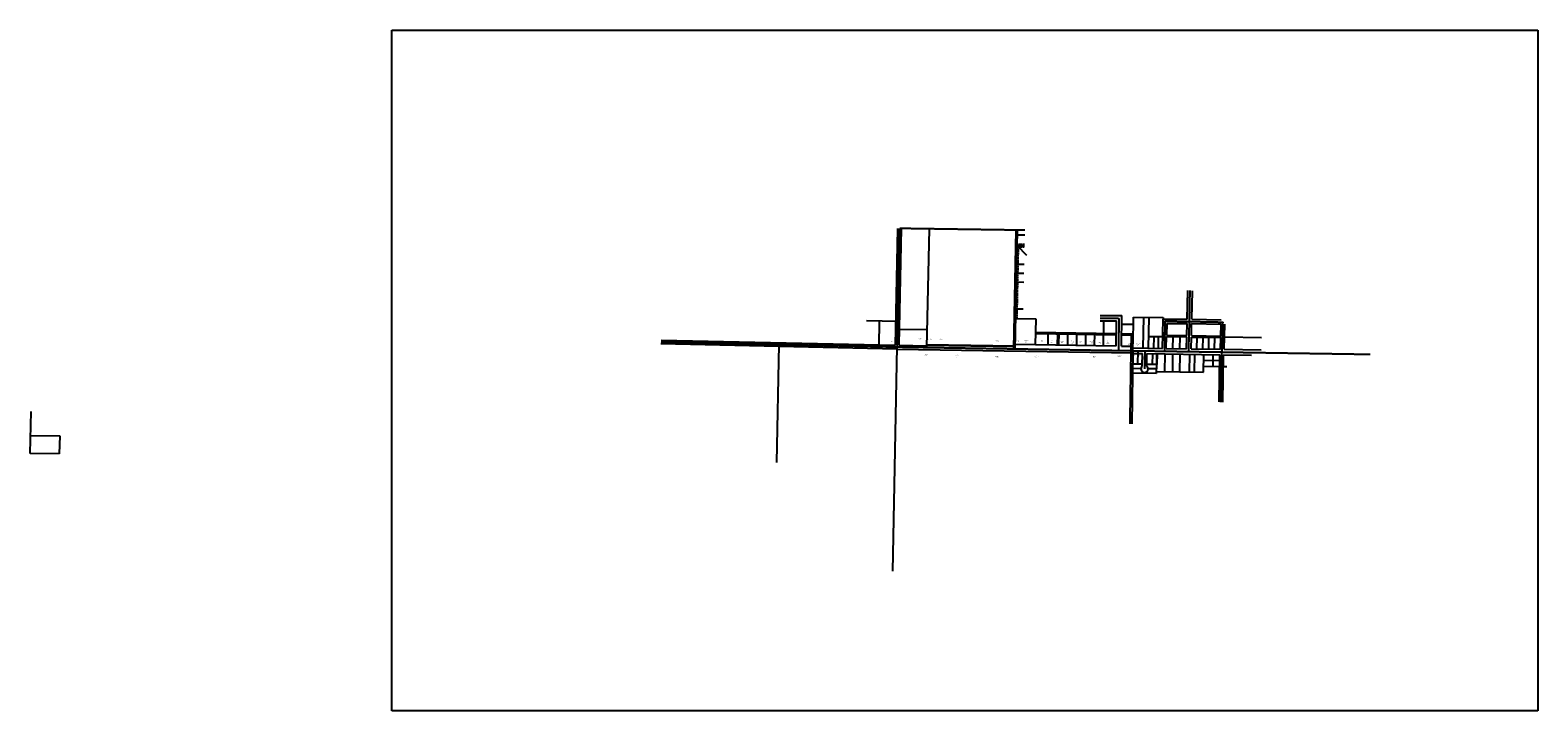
# Model space of a CAD drawing. Header units: feet. Extents: x 1375200 to 1392072, y 439941 to 447564.
import ezdxf

# ---------------------------------------------------------------- set-up
doc = ezdxf.new("R2010")
doc.units = ezdxf.units.FT
doc.header["$MEASUREMENT"] = 0
doc.header["$XCLIPFRAME"] = 2
for name, pattern in [('B', [0.3, 0.25, -0.05]), ('cl', [5, 0.09375, -0.09375, 4.625, -0.09375, 0.09375]), ('esmtgenex', [1.1, 0.8, -0.3])]:
    doc.linetypes.add(name, pattern=pattern)
for name, color, linetype in [('DV_X_Property_Line', 80, 'Continuous'), ('DV_X_Text', 20, 'Continuous'), ('RW_X_CL', 180, 'cl'), ('RW_X_Esmt_General', 11, 'esmtgenex'), ('RW_X_Esmt_SH', 50, 'esmtshex'), ('RW_X_Esmt_U', 11, 'esmtuex'), ('RW_X_Fee_RW', 50, 'rowex'), ('RW_X_Right_of_Way', 50, 'rowex'), ('RW_X_Text', 9, 'Continuous'), ('SC_Scratch18', 7, 'Continuous'), ('SC_Scratch20', 7, 'Continuous')]:
    doc.layers.add(name, color=color, linetype=linetype)
doc.styles.add('MtXpl_font31_shx', font='font31.shx')
doc.styles.add('Slanted', font='font31.shx', dxfattribs={"height": 0.1})
doc.styles.add('Straight-Normal', font='font30.shx', dxfattribs={"height": 0.1})
doc.linetypes.add('esmtshex', pattern='A,0.75,-0.1,["Ex SH",Straight-Normal,S=1,R=0,X=0,Y=-0.06],-0.55,0.75,-0.3,0.75,-0.3,0.75,-0.3,0.75,-0.3', length=5.6)
doc.linetypes.add('esmtuex', pattern='A,0.75,-0.1,["Ex U",Straight-Normal,S=1,R=0,X=0,Y=-0.06],-0.45,0.75,-0.3,0.75,-0.3,0.75,-0.3,0.75,-0.3', length=5.5)
doc.linetypes.add('rowex', pattern='A,0.75,-0.05,["Ex R/W",Straight-Normal,S=1,R=0,X=0,Y=-0.06],-0.7,0.75,-0.3,0.75,-0.3,0.75,-0.3,0.75,-0.3', length=5.7)
picture_1 = doc.add_image_def('image1.sid', size_in_pixel=(270000, 240000))

msp = doc.modelspace()

# ---------------------------------------------------------------- linework, layer by layer
at = {"layer": 'DV_X_Property_Line'}
for p, q in [((1385260, 445338), (1385230, 444011)), ((1386222, 443996), (1386249, 445324)), ((1386245, 445154), (1386350, 445046)), ((1386245, 445154), (1386327, 445153)), ((1386241, 444944), (1386323, 444943)), ((1386239, 444844), (1386321, 444843)), ((1386237, 444744), (1386319, 444743)), ((1386231, 444444), (1386313, 444443)), ((1384559, 444312), (1384910, 444305)), ((1384700, 444021), (1384706, 444309)), ((1386229, 444336), (1386454, 444332)), ((1386454, 444332), (1386448, 444042)), ((1387212, 444030), (1387216, 444310)), ((1387415, 444272), (1387546, 444270)), ((1387541, 443974), (1387546, 444270)), ((1387546, 444270), (1387548, 444352)), ((1387548, 444352), (1387878, 444348)), ((1387715, 444002), (1387722, 444350)), ((1387878, 444348), (1387878, 444329)), ((1384908, 444217), (1385234, 444211)), ((1386451, 444182), (1387355, 444168)), ((1386592, 444040), (1386594, 444180)), ((1386712, 444038), (1386714, 444178)), ((1386812, 444036), (1386814, 444176)), ((1386912, 444035), (1386914, 444175)), ((1387012, 444033), (1387014, 444173)), ((1387112, 444031), (1387114, 444171)), ((1387414, 444167), (1387545, 444165)), ((1387717, 444134), (1387874, 444132)), ((1387775, 444001), (1387777, 444133)), ((1387825, 444132), (1387823, 444000)), ((1387989, 443998), (1387992, 444131)), ((1388065, 443997), (1388068, 444130)), ((1388257, 443994), (1388261, 444127)), ((1388323, 443993), (1388326, 444126)), ((1388389, 443992), (1388392, 444125)), ((1388455, 443991), (1388458, 444123)), ((1388565, 444130), (1388979, 444123)), ((1387541, 443975), (1387529, 443155)), ((1387594, 443974), (1387592, 443824)), ((1387758, 443941), (1387756, 443821)), ((1387812, 443941), (1387810, 443820)), ((1387897, 443739), (1387900, 443939)), ((1387986, 443738), (1387989, 443938)), ((1388067, 443737), (1388070, 443937)), ((1388173, 443735), (1388176, 443935)), ((1388331, 443733), (1388334, 443933)), ((1388438, 443799), (1388440, 443931)), ((1387630, 443773), (1387538, 443774)), ((1387646, 443823), (1387539, 443824)), ((1387803, 443820), (1387696, 443822)), ((1387802, 443770), (1387710, 443772)), ((1387803, 443820), (1387801, 443720)), ((1387810, 443820), (1387803, 443820)), ((1388332, 443801), (1388513, 443798)), ((1388554, 443798), (1388593, 443797)), ((1387801, 443720), (1387537, 443724)), ((1387645, 443742), (1387644, 443723)), ((1387695, 443741), (1387694, 443722)), ((1387802, 443741), (1388331, 443733))]:
    msp.add_line(p, q, dxfattribs=at)
at = {"layer": 'DV_X_Property_Line', "color": 247}
for p, q in [((1387657, 444003), (1387664, 444350)), ((1383555, 442721), (1383582, 444045)), ((1384853, 441506), (1384904, 444017)), ((1387805, 443941), (1387803, 443820)), ((1388231, 443734), (1388234, 443934)), ((1388333, 443867), (1388514, 443864))]:
    msp.add_line(p, q, dxfattribs=at)
at = {"layer": 'RW_X_CL'}
for p, q in [((1384904, 444017), (1384931, 445343)), ((1386331, 445323), (1384931, 445343)), ((1388174, 444326), (1388181, 444647)), ((1387174, 444340), (1387388, 444337)), ((1387381, 443977), (1387388, 444337)), ((1387898, 444305), (1387892, 443969)), ((1387898, 444305), (1388174, 444302)), ((1388166, 443965), (1388174, 444326)), ((1388174, 444302), (1388549, 444295)), ((1388540, 443960), (1388549, 444295)), ((1382260, 444074), (1384904, 444017)), ((1384904, 444017), (1387541, 443975)), ((1387541, 443975), (1390195, 443935)), ((1387673, 443973), (1387670, 443772)), ((1388525, 443400), (1388537, 443960))]:
    msp.add_line(p, q, dxfattribs=at)
at = {"layer": 'RW_X_Esmt_General', "ltscale": 0.7}
for p, q in [((1386244, 444335), (1386260, 445139)), ((1386246, 445169), (1386328, 445168)), ((1386260, 445139), (1386327, 445138))]:
    msp.add_line(p, q, dxfattribs=at)
at = {"layer": 'RW_X_Esmt_SH', "ltscale": 0.6}
for p, q in [((1384884, 444037), (1384911, 445344)), ((1384924, 444036), (1384951, 445343)), ((1382260, 444094), (1384884, 444037)), ((1382259, 444054), (1384903, 443997)), ((1384903, 443992), (1387541, 443950)), ((1384924, 444036), (1385230, 444031))]:
    msp.add_line(p, q, dxfattribs=at)
at = {"layer": 'RW_X_Esmt_U', "ltscale": 0.7}
for p, q in [((1386207, 443996), (1386234, 445324)), ((1386451, 444167), (1387354, 444153)), ((1386697, 444038), (1386699, 444163)), ((1387414, 444152), (1387544, 444150)), ((1387521, 443975), (1387524, 444150))]:
    msp.add_line(p, q, dxfattribs=at)
at = {"layer": 'RW_X_Esmt_U', "linetype": 'B', "ltscale": 0.7}
msp.add_line((1387509, 443155), (1387521, 443975), dxfattribs=at)
at = {"layer": 'RW_X_Fee_RW', "ltscale": 0.7}
msp.add_line((1385231, 444043), (1386223, 444028), dxfattribs=at)
at = {"layer": 'RW_X_Right_of_Way', "ltscale": 0.6}
for p, q in [((1386248, 445274), (1386330, 445273)), ((1388149, 444326), (1388156, 444647)), ((1388199, 444326), (1388206, 444646)), ((1387173, 444310), (1387357, 444308)), ((1387174, 444370), (1387418, 444367)), ((1387352, 444028), (1387357, 444308)), ((1387412, 444027), (1387418, 444367)), ((1387871, 444000), (1387878, 444329)), ((1387878, 444329), (1388149, 444326)), ((1387919, 444281), (1387916, 444148)), ((1387919, 444281), (1388148, 444278)), ((1388145, 444145), (1388148, 444278)), ((1388195, 444145), (1388198, 444278)), ((1388198, 444278), (1388527, 444271)), ((1388199, 444326), (1388528, 444319)), ((1388524, 444139), (1388527, 444271)), ((1388562, 443990), (1388568, 444270)), ((1387913, 443999), (1387916, 444132)), ((1387916, 444148), (1388145, 444145)), ((1387916, 444132), (1388145, 444129)), ((1388141, 443996), (1388145, 444129)), ((1388191, 443995), (1388195, 444128)), ((1388195, 444145), (1388524, 444139)), ((1388195, 444128), (1388524, 444122)), ((1388521, 443990), (1388524, 444122)), ((1386223, 444046), (1387352, 444028)), ((1387412, 444027), (1387542, 444025)), ((1387541, 443945), (1387648, 443943)), ((1387542, 444005), (1387871, 444000)), ((1387645, 443804), (1387648, 443943)), ((1387695, 443803), (1387698, 443942)), ((1387698, 443942), (1388515, 443930)), ((1387913, 443999), (1388141, 443996)), ((1388191, 443995), (1388521, 443990)), ((1388504, 443401), (1388515, 443930)), ((1388545, 443400), (1388556, 443930)), ((1388556, 443930), (1388868, 443925)), ((1388562, 443990), (1388974, 443983))]:
    msp.add_line(p, q, dxfattribs=at)
at = {"layer": 'RW_X_Right_of_Way', "ltscale": 0.7}
msp.add_arc((1387670, 443772), 40, 127.838, 50.4736, dxfattribs=at)
at = {"layer": 'SC_Scratch18', "ltscale": 0.6}
msp.add_line((1385230, 444036), (1386223, 444021), dxfattribs=at)
at = {"layer": 'SC_Scratch18', "color": 30}
for p, q in [((1375200, 442825), (1375210, 443292)), ((1375204, 443025), (1375530, 443020)), ((1375530, 443020), (1375526, 442820)), ((1375526, 442820), (1375200, 442825))]:
    msp.add_line(p, q, dxfattribs=at)

# ---------------------------------------------------------------- texts
at = {"layer": 'DV_X_Text', "style": 'MtXpl_font31_shx'}
for s, p in [('P', (1386450, 444115)), ('L', (1386450, 444115)), ('P', (1386594, 444113)), ('L', (1386594, 444113)), ('P', (1386714, 444111)), ('L', (1386714, 444112)), ('P', (1386814, 444110)), ('L', (1386814, 444110)), ('P', (1386914, 444108)), ('L', (1386914, 444109)), ('P', (1387014, 444107)), ('L', (1387014, 444108)), ('P', (1387113, 444105)), ('L', (1387114, 444106)), ('P', (1387214, 444104)), ('L', (1387214, 444105)), ('P', (1387544, 444098)), ('L', (1387545, 444099)), ('L', (1387718, 444095)), ('P', (1387717, 444095)), ('L', (1387778, 444094)), ('P', (1387777, 444093)), ('P', (1387825, 444092)), ('L', (1387826, 444093)), ('P', (1387874, 444091)), ('L', (1387875, 444092)), ('P', (1387916, 444090)), ('L', (1387917, 444091)), ('L', (1387993, 444090)), ('P', (1387992, 444089)), ('L', (1388069, 444088)), ('P', (1388068, 444087)), ('L', (1388145, 444086)), ('P', (1388144, 444085)), ('L', (1388195, 444085)), ('P', (1388194, 444084)), ('L', (1388261, 444083)), ('P', (1388260, 444082)), ('L', (1388327, 444082)), ('P', (1388326, 444081)), ('P', (1388392, 444079)), ('L', (1388393, 444080)), ('L', (1386225, 444071)), ('P', (1386224, 444071)), ('P', (1388457, 444078)), ('L', (1388458, 444078)), ('P', (1388523, 444076)), ('L', (1388524, 444077)), ('L', (1388565, 444076)), ('P', (1388564, 444075)), ('P', (1387540, 443840)), ('L', (1387540, 443841)), ('L', (1387594, 443840)), ('P', (1387593, 443839)), ('P', (1387647, 443839)), ('L', (1387647, 443839)), ('P', (1387697, 443838)), ('L', (1387697, 443839)), ('P', (1387757, 443837)), ('L', (1387757, 443838)), ('P', (1387811, 443836)), ('L', (1387811, 443837)), ('P', (1387899, 443835)), ('L', (1387900, 443836)), ('P', (1387988, 443834)), ('L', (1387989, 443834)), ('P', (1388069, 443832)), ('L', (1388070, 443833)), ('P', (1388175, 443831)), ('L', (1388176, 443832)), ('L', (1388333, 443829)), ('P', (1388332, 443829)), ('P', (1388439, 443826)), ('L', (1388440, 443827)), ('P', (1388514, 443825)), ('L', (1388514, 443825)), ('P', (1388555, 443824)), ('L', (1388556, 443824))]:
    msp.add_text(s, height=2.5, rotation=88.6817, dxfattribs=at).set_placement(p)
at = {"layer": 'DV_X_Text', "char_height": 2.5, "attachment_point": 1, "style": 'Slanted'}
for s, width, heights, insert in [('\\A1;\\pxqc;LOTS 5 AND 6\\PZACHARIAH T. WALKER\\P9484 JOHN BROWN RD.\\POR 418/831\\P{\\A0;APN 110143800000\\PRESIDENTIAL}', 61.62, [31.6], (1384814, 444096)), ('\\A1;\\pxqc;PHILIP J. BAXTER AND \\PMELISSA A. BAXTER\\P11031 OLD TILE FACTORY RD.\\POR 406/2186\\P{\\A0;APN 110143040000\\PRESIDENTIAL}', 61.62, [31.6], (1385124, 444113)), ('\\A1;\\pxqc;SD 413\\PCITY OF VAN WERT\\P1425 LEESON AVENUE\\PDB 186/549\\P{\\A0;PID 120344520300\\PSMILEY PARK}', 51.47, [31.6], (1385249, 444109)), ('\\A1;\\pxqc;SD 413\\PCITY OF VAN WERT\\P1425 LEESON AVENUE\\PDB 186/549\\P{\\A0;PID 120344520300\\PSMILEY PARK}', 51.47, [31.6], (1385363, 444109)), ('\\A1;\\pxqc;SD 413\\PCITY OF VAN WERT\\P1425 LEESON AVENUE\\PDB 186/549\\P{\\A0;PID 120344520300\\PSMILEY PARK}', 51.47, [31.6], (1385996, 444099)), ('\\A1;\\pxqc;INLOT 3709\\PTHOMAS M. RIEPENHOFF AND MARY E. RIEPENHOFF\\P1419 LEESON AVENUE\\POR 397/1088\\P{\\A0;APN 120304722000\\PRESIDENTIAL}', 51.47, [31.6], (1386223, 444100)), ('\\A1;\\pxqc;INLOT 3709\\PTHOMAS M. RIEPENHOFF AND MARY E. RIEPENHOFF\\P1419 LEESON AVENUE\\POR 397/1088\\P{\\A0;APN 120304722000\\PRESIDENTIAL}', 51.47, [31.6], (1386320, 444094)), ('\\A1;\\pxqc;INLOT 3708\\PANITA R. CARVAJAL\\P1341 LEESON AVENUE\\POR 424/5495\\PAPN 120304721900\\PRESIDENTIAL', 66.87, [40.6], (1386486, 444091)), ('\\A1;\\pxqc;INLOT 3707\\PLARA A. INGLIS\\P1335 LEESON AVENUE\\POR 421/1090\\P{\\A0;APN 120304721800\\PRESIDENTIAL}', 51.47, [31.6], (1386605, 444089)), ('\\A1;\\pxqc;INLOT 3706\\PANITA R. CARVAJAL\\PAND ANITA M. SMITH\\P1329 LEESON AVENUE\\POR 390/1907\\P{\\A0;APN 120304721700\\PRESIDENTIAL}', 51.47, [31.6], (1386722, 444088)), ('\\A1;\\pxqc;INLOT 3705\\PTHOMAS R. BROWN\\PAND ELLA M. BROWN\\P1323 LEESON AVENUE\\PDB 280/242\\P{\\A0;APN 120304721600\\PRESIDENTIAL}', 51.47, [31.6], (1386835, 444086)), ('\\A1;\\pxqc;INLOT 3704\\PABBIGAIL J. PRICE\\P1317 LEESON AVENUE\\POR 407/532\\P{\\A0;APN 120304721500\\PRESIDENTIAL}', 51.47, [31.6], (1386922, 444084)), ('\\A1;\\pxqc;INLOT 3703\\PMITCHELL ROBERTS, TRUSTEE\\POF THE ROBERTS IRREVOCABLE\\PHERITAGE TRUST\\P1311 LEESON AVENUE\\POR 411/1303\\P{\\A0;APN 120304721400\\PRESIDENTIAL}', 65.92, [33.9], (1387050, 444090)), ('\\A1;\\pxqc;INLOT 3702\\PSCOTT STEWART\\P1307 LEESON AVENUE\\POR 92/741\\P{\\A0;APN 120304721300\\PRESIDENTIAL}', 51.47, [31.6], (1387151, 444081)), ('\\A1;\\pxqc;INLOT 3701\\PJULIA N. PERKINS, TRUSTEE\\POF THE JULIA N. PERKINS REVOCABLE TRUST AGREEMENT\\P501 ROSE DRIVE\\POR 355/1214\\POR 373/373\\PAPN 120304721200\\PRESIDENTIAL', 65.33, [40], (1387227, 444086)), ('\\A1;\\pxqc;SD 472\\PPORT AUTHORITY OF VAN WERT COUNTY, OHIO\\P1400 LEESON AVENUE\\POR 422-5022\\P{\\A0;APN 120344525500\\PAIRPORT}', 51.47, [31.6], (1385201, 443938)), ('\\A1;\\pxqc;SD 472\\PPORT AUTHORITY OF VAN WERT COUNTY, OHIO\\P1400 LEESON AVENUE\\POR 422-5022\\P{\\A0;APN 120344525500\\PAIRPORT}', 51.47, [31.6], (1385544, 443929)), ('\\A1;\\pxqc;SD 472\\PPORT AUTHORITY OF VAN WERT COUNTY, OHIO\\P1400 LEESON AVENUE\\POR 422-5022\\P{\\A0;APN 120344525500\\PAIRPORT}', 51.47, [31.6], (1385993, 443924)), ('\\A1;\\pxqc;SD 472\\PPORT AUTHORITY OF VAN WERT COUNTY, OHIO\\P1400 LEESON AVENUE\\POR 422-5022\\P{\\A0;APN 120344525500\\PAIRPORT}', 51.47, [31.6], (1386439, 443918)), ('\\A1;\\pxqc;SD 472\\PPORT AUTHORITY OF VAN WERT COUNTY, OHIO\\P1400 LEESON AVENUE\\POR 422-5022\\P{\\A0;APN 120344525500\\PAIRPORT}', 51.47, [31.6], (1387078, 443920)), ('\\A1;\\pxqc;SD 472\\PPORT AUTHORITY OF VAN WERT COUNTY, OHIO\\P1400 LEESON AVENUE\\POR 422-5022\\P{\\A0;APN 120344525500\\PAIRPORT}', 51.47, [31.6], (1387364, 443927)), ('\\A1;\\pxqc;INLOT 3700\\PCLAUDIA A. LEVALLEY\\P1217 LEESON AVENUE\\POR 71/133\\P{\\A0;APN 120304721100\\PRESIDENTIAL}', 65.33, [40], (1387468, 444066)), ('\\A1;\\pxqc;INLOT 3216\\PMARY ANN ADAMS\\P1218 LEESON AVENUE\\POR 305/833\\P{\\A0;APN 120286120000\\PRESIDENTIAL}', 65.33, [40], (1387533, 443926)), ('\\A1;\\pxqc;SD 83 & SD 84\\PPENTECOSTAL WAY CHURCH\\P1213 LEESON AVENUE\\POR 119/916\\P{\\A0;APN 120323240000\\PCHURCH}', 65.33, [40], (1387566, 444058)), ('\\A1;\\pxqc;INLOT 3217\\PJANET L. JENKINS\\P1212 LEESON AVENUE\\POR 346/112\\P{\\A0;APN 120286160000\\PRESIDENTIAL}', 65.33, [40], (1387585, 443926))]:
    msp.add_mtext_dynamic_manual_height_columns(s, width=width, gutter_width=0.7, heights=heights, dxfattribs=dict(at, insert=insert))
at = {"layer": 'RW_X_Text', "char_height": 2.5, "attachment_point": 1, "style": 'Slanted'}
for s, insert, rotation in [("\\A1;\\pxqc;EX. 15' GAS ESMT\\PE11-53", (1386210, 444059), 88.9052), ("\\A1;\\pxqc;EX. 20' GAS ESMT\\PE11-55", (1387521, 443865), 90)]:
    msp.add_mtext_dynamic_manual_height_columns(s, width=51.47, gutter_width=0.7, heights=[31.6], dxfattribs=dict(at, insert=insert, rotation=rotation))

# ---------------------------------------------------------------- pictures from other files: only their frames are drawn
at = {"layer": 'SC_Scratch20', "linetype": 'Continuous'}
image = msp.add_image(picture_1, insert=(1325000, 375000), size_in_units=(135000, 120000), dxfattribs=at)
image.set_boundary_path([(108491.3, 94870.7), (134143.7, 110116.5)])

doc.saveas('drawing.dxf')
